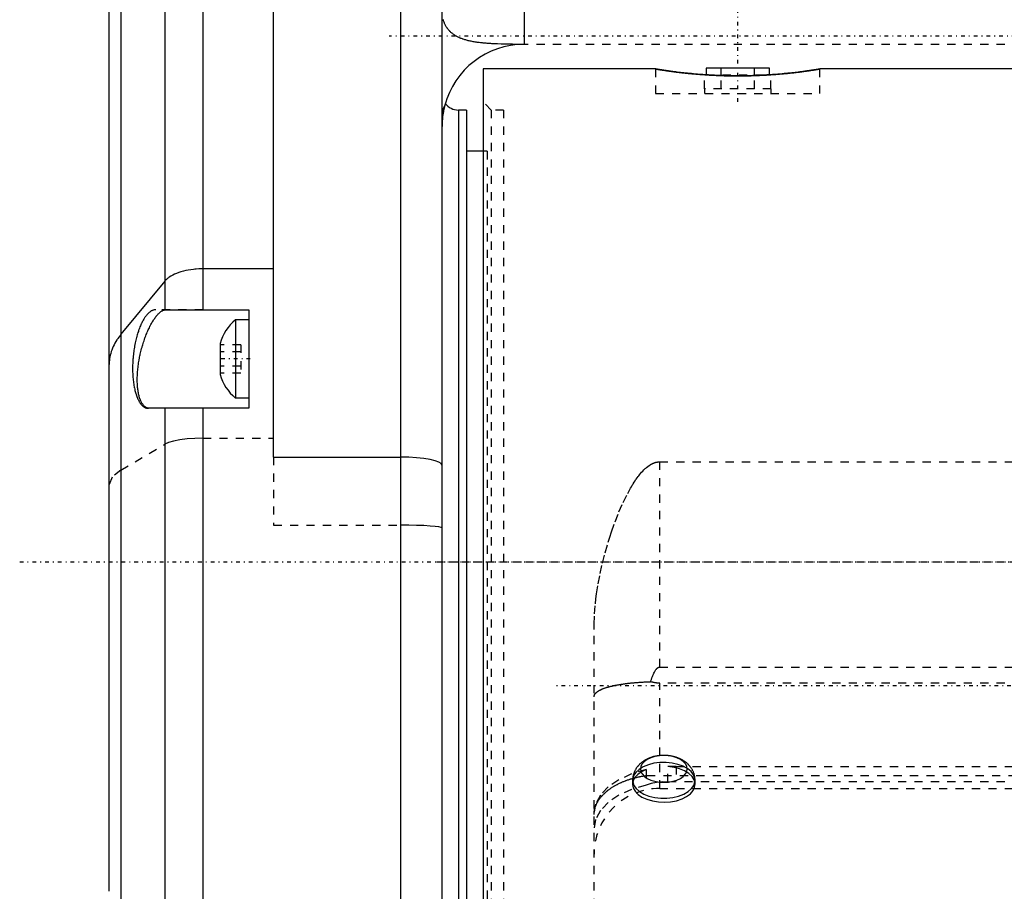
# Model space of a CAD drawing. Extents: x -128 to 128, y -5 to 906.
# Tile 7 of 21: x -120 to 0, y 290 to 396. Entities that reach past the tile are written whole.
import ezdxf

# ---------------------------------------------------------------- set-up
doc = ezdxf.new("R2010")
doc.units = 0
doc.linetypes.add('CENTER', pattern=[1.5, 0.45, -0.5, 0.05, -0.5])
doc.linetypes.add('DASHED', pattern=[2, 1, -1])
for name, color, linetype in [('AM_0', 7, 'CONTINUOUS'), ('AM_3', 7, 'DASHED'), ('AM_7', 7, 'CENTER')]:
    doc.layers.add(name, color=color, linetype=linetype)

msp = doc.modelspace()

# ---------------------------------------------------------------- linework, layer by layer
at = {"layer": 'AM_0', "color": 7, "linetype": 'CONTINUOUS'}
for p, q in [((-109, 289.9), (-109, 762.6)), ((-107.57, 690.25), (-107.57, 282.48)), ((-89, 342.76), (-89, 675.18)), ((-102.24, 459.11), (-102.24, 360.68)), ((-97.6, 459), (-97.6, 360.7)), ((-73.5, 266), (-73.5, 449.49)), ((-68.5, 271), (-68.5, 438.5)), ((-58.5, 399.17), (-58.5, 393)), ((-42.5, 390), (-63.5, 390)), ((-63.5, 390), (-63.5, 270)), ((-28.66, 390.1), (-36.34, 390.1)), ((-36.34, 390.1), (-36.34, 389.3)), ((-34.52, 389.2), (-34.52, 390.1)), ((-30.48, 389.2), (-30.48, 390.1)), ((-28.66, 389.3), (-28.66, 390.1)), ((27.4, 390), (-22.5, 390)), ((-36.34, 389.3), (-36.54, 389.3)), ((-28.46, 389.3), (-28.66, 389.3)), ((-65.5, 385), (-66.5, 385)), ((-66.5, 385), (-66.5, 275)), ((-65.5, 385), (-65.5, 275)), ((-63.5, 380), (-65.5, 380)), ((-89, 365.67), (-97.6, 365.67)), ((-102.24, 364.17), (-107.57, 357.7)), ((-102.07, 360.7), (-92, 360.7)), ((-92, 360.7), (-92, 348.7)), ((-92, 359.45), (-93.65, 359.45)), ((-93.65, 359.45), (-93.65, 349.95)), ((-95.5, 356.58), (-95.5, 352.82)), ((-93.65, 349.95), (-92, 349.95)), ((-92, 348.7), (-104.1, 348.7)), ((-102.24, 348.7), (-102.24, 269.67)), ((-97.6, 348.7), (-97.6, 266.5)), ((-89, 342.76), (-73.5, 342.76))]:
    msp.add_line(p, q, dxfattribs=at)
msp.add_lwpolyline([(-68.5, 341.76), (-68.6, 341.96), (-68.88, 342.14), (-69.34, 342.32), (-69.96, 342.47), (-70.72, 342.59), (-71.59, 342.68), (-72.52, 342.74), (-73.5, 342.76)], dxfattribs=at)
for points in [[(-22.5, 390, 0), (-22.5, 390, 0), (-22.51, 390, 0), (-22.52, 390, 0), (-22.54, 389.99, 0), (-22.55, 389.99, 0), (-22.58, 389.99, 0), (-22.62, 389.98, 0), (-22.67, 389.97, 0), (-22.73, 389.96, 0), (-22.8, 389.95, 0), (-22.84, 389.94, 0), (-22.87, 389.94, 0), (-22.96, 389.93, 0), (-23.05, 389.91, 0), (-23.15, 389.89, 0), (-23.26, 389.88, 0), (-23.38, 389.86, 0), (-23.44, 389.85, 0), (-23.51, 389.84, 0), (-23.64, 389.82, 0), (-23.78, 389.8, 0), (-23.85, 389.79, 0), (-23.93, 389.78, 0), (-24.08, 389.76, 0), (-24.24, 389.73, 0), (-24.33, 389.72, 0), (-24.41, 389.71, 0), (-24.59, 389.69, 0), (-24.76, 389.66, 0), (-24.95, 389.64, 0), (-25.14, 389.62, 0), (-25.33, 389.59, 0), (-25.43, 389.58, 0), (-25.53, 389.57, 0), (-25.73, 389.55, 0), (-25.94, 389.52, 0), (-26.16, 389.5, 0), (-26.39, 389.48, 0), (-26.62, 389.45, 0), (-26.74, 389.44, 0), (-26.86, 389.43, 0), (-27.1, 389.41, 0), (-27.35, 389.38, 0), (-27.61, 389.36, 0), (-27.87, 389.34, 0), (-28.13, 389.32, 0), (-28.26, 389.31, 0), (-28.4, 389.3, 0), (-28.67, 389.28, 0), (-28.95, 389.27, 0), (-29.22, 389.25, 0), (-29.5, 389.24, 0), (-29.79, 389.22, 0), (-29.93, 389.22, 0), (-30.07, 389.21, 0), (-30.36, 389.2, 0), (-30.65, 389.19, 0), (-30.93, 389.18, 0), (-31.22, 389.17, 0), (-31.51, 389.17, 0), (-31.65, 389.17, 0), (-31.79, 389.17, 0), (-32.08, 389.16, 0), (-32.36, 389.16, 0), (-32.5, 389.16, 0), (-32.64, 389.16, 0), (-32.92, 389.16, 0), (-33.21, 389.17, 0), (-33.35, 389.17, 0), (-33.49, 389.17, 0), (-33.78, 389.17, 0), (-34.07, 389.18, 0), (-34.35, 389.19, 0), (-34.64, 389.2, 0), (-34.93, 389.21, 0), (-35.07, 389.22, 0), (-35.21, 389.22, 0), (-35.5, 389.24, 0), (-35.78, 389.25, 0), (-36.05, 389.27, 0), (-36.33, 389.28, 0), (-36.6, 389.3, 0), (-36.74, 389.31, 0), (-36.87, 389.32, 0), (-37.13, 389.34, 0), (-37.39, 389.36, 0), (-37.65, 389.38, 0), (-37.9, 389.41, 0), (-38.14, 389.43, 0), (-38.26, 389.44, 0), (-38.38, 389.45, 0), (-38.61, 389.48, 0), (-38.84, 389.5, 0), (-39.06, 389.52, 0), (-39.27, 389.55, 0), (-39.47, 389.57, 0), (-39.57, 389.58, 0), (-39.67, 389.59, 0), (-39.86, 389.62, 0), (-40.05, 389.64, 0), (-40.24, 389.66, 0), (-40.41, 389.69, 0), (-40.59, 389.71, 0), (-40.67, 389.72, 0), (-40.76, 389.73, 0), (-40.92, 389.76, 0), (-41.07, 389.78, 0), (-41.15, 389.79, 0), (-41.22, 389.8, 0), (-41.36, 389.82, 0), (-41.49, 389.84, 0), (-41.56, 389.85, 0), (-41.62, 389.86, 0), (-41.74, 389.88, 0), (-41.85, 389.89, 0), (-41.95, 389.91, 0), (-42.04, 389.93, 0), (-42.13, 389.94, 0), (-42.16, 389.94, 0), (-42.2, 389.95, 0), (-42.27, 389.96, 0), (-42.33, 389.97, 0), (-42.38, 389.98, 0), (-42.42, 389.99, 0), (-42.45, 389.99, 0), (-42.46, 389.99, 0), (-42.48, 390, 0), (-42.49, 390, 0), (-42.5, 390, 0), (-42.5, 390, 0)], [(-68.5, 384.68, 0), (-68.48, 384.83, 0), (-68.36, 385.12, 0), (-68.22, 385.41, 0), (-68.17, 385.55, 0)], [(-97.6, 365.67, 0), (-97.77, 365.67, 0), (-98.1, 365.66, 0), (-98.42, 365.64, 0), (-98.59, 365.62, 0), (-98.75, 365.61, 0), (-99.07, 365.57, 0), (-99.38, 365.52, 0), (-99.69, 365.45, 0), (-99.98, 365.38, 0), (-100.27, 365.3, 0), (-100.41, 365.26, 0), (-100.54, 365.22, 0), (-100.8, 365.12, 0), (-101.05, 365.02, 0), (-101.28, 364.9, 0), (-101.5, 364.78, 0), (-101.69, 364.66, 0), (-101.79, 364.59, 0), (-101.87, 364.53, 0), (-102.04, 364.39, 0), (-102.18, 364.25, 0), (-102.24, 364.17, 0)], [(-104.1, 348.7, 0), (-104.13, 348.7, 0), (-104.2, 348.71, 0), (-104.26, 348.72, 0), (-104.29, 348.72, 0), (-104.32, 348.73, 0), (-104.38, 348.75, 0), (-104.44, 348.77, 0), (-104.5, 348.8, 0), (-104.56, 348.84, 0), (-104.62, 348.87, 0), (-104.65, 348.89, 0), (-104.67, 348.92, 0), (-104.73, 348.96, 0), (-104.78, 349.01, 0), (-104.83, 349.07, 0), (-104.88, 349.13, 0), (-104.93, 349.19, 0), (-104.95, 349.23, 0), (-104.98, 349.26, 0), (-105.02, 349.33, 0), (-105.07, 349.41, 0), (-105.09, 349.45, 0), (-105.11, 349.49, 0), (-105.15, 349.58, 0), (-105.19, 349.67, 0), (-105.21, 349.72, 0), (-105.23, 349.77, 0), (-105.27, 349.87, 0), (-105.31, 349.98, 0), (-105.34, 350.09, 0), (-105.37, 350.21, 0), (-105.4, 350.33, 0), (-105.42, 350.39, 0), (-105.43, 350.45, 0), (-105.46, 350.58, 0), (-105.48, 350.71, 0), (-105.5, 350.85, 0), (-105.52, 350.99, 0), (-105.54, 351.13, 0), (-105.55, 351.2, 0), (-105.55, 351.27, 0), (-105.57, 351.42, 0), (-105.58, 351.57, 0), (-105.58, 351.72, 0), (-105.59, 351.87, 0), (-105.59, 352.02, 0), (-105.59, 352.1, 0), (-105.59, 352.18, 0), (-105.59, 352.33, 0), (-105.59, 352.49, 0), (-105.58, 352.66, 0), (-105.57, 352.82, 0), (-105.56, 352.99, 0), (-105.56, 353.08, 0), (-105.55, 353.16, 0), (-105.54, 353.33, 0), (-105.52, 353.51, 0), (-105.5, 353.68, 0), (-105.48, 353.86, 0), (-105.45, 354.04, 0), (-105.44, 354.13, 0), (-105.43, 354.22, 0), (-105.4, 354.4, 0), (-105.37, 354.57, 0), (-105.35, 354.66, 0), (-105.33, 354.75, 0), (-105.3, 354.93, 0), (-105.26, 355.1, 0), (-105.25, 355.19, 0), (-105.23, 355.28, 0), (-105.19, 355.45, 0), (-105.15, 355.62, 0), (-105.1, 355.79, 0), (-105.06, 355.96, 0), (-105.01, 356.12, 0), (-104.99, 356.2, 0), (-104.97, 356.28, 0), (-104.92, 356.44, 0), (-104.87, 356.6, 0), (-104.82, 356.76, 0), (-104.77, 356.91, 0), (-104.72, 357.07, 0), (-104.69, 357.14, 0), (-104.67, 357.22, 0), (-104.61, 357.37, 0), (-104.55, 357.52, 0), (-104.49, 357.67, 0), (-104.44, 357.82, 0), (-104.37, 357.96, 0), (-104.34, 358.04, 0), (-104.31, 358.11, 0), (-104.25, 358.24, 0), (-104.19, 358.38, 0), (-104.12, 358.51, 0), (-104.06, 358.64, 0), (-104, 358.77, 0), (-103.96, 358.83, 0), (-103.93, 358.89, 0), (-103.87, 359.01, 0), (-103.8, 359.13, 0), (-103.73, 359.24, 0), (-103.67, 359.34, 0), (-103.6, 359.45, 0), (-103.57, 359.5, 0), (-103.54, 359.55, 0), (-103.47, 359.64, 0), (-103.41, 359.73, 0), (-103.38, 359.77, 0), (-103.35, 359.81, 0), (-103.28, 359.9, 0), (-103.22, 359.97, 0), (-103.19, 360.01, 0), (-103.16, 360.05, 0), (-103.09, 360.12, 0), (-103.03, 360.19, 0), (-102.96, 360.25, 0), (-102.9, 360.31, 0), (-102.84, 360.36, 0), (-102.8, 360.39, 0), (-102.77, 360.42, 0), (-102.71, 360.46, 0), (-102.64, 360.51, 0), (-102.58, 360.55, 0), (-102.52, 360.58, 0), (-102.46, 360.61, 0), (-102.43, 360.63, 0), (-102.39, 360.64, 0), (-102.33, 360.66, 0), (-102.27, 360.68, 0), (-102.24, 360.68, 0)], [(-102.24, 360.68, 0), (-102.22, 360.69, 0), (-102.16, 360.7, 0), (-102.1, 360.7, 0), (-102.07, 360.7, 0)], [(-107.57, 357.7, 0), (-107.65, 357.61, 0), (-107.8, 357.41, 0), (-107.94, 357.21, 0), (-108.01, 357.11, 0), (-108.07, 357.01, 0), (-108.19, 356.81, 0), (-108.31, 356.61, 0), (-108.41, 356.41, 0), (-108.51, 356.21, 0), (-108.6, 356, 0), (-108.64, 355.9, 0), (-108.68, 355.79, 0), (-108.75, 355.59, 0), (-108.81, 355.38, 0), (-108.87, 355.17, 0), (-108.91, 354.96, 0), (-108.95, 354.75, 0), (-108.96, 354.64, 0), (-108.97, 354.54, 0), (-108.99, 354.33, 0), (-109, 354.11, 0), (-109, 354.01, 0)]]:
    msp.add_polyline3d(points, dxfattribs=at)
for centre, radius, start, end in [((-58.5, 383), 10, 90, 165.2108), ((-66.5, 387), 2, 216.8699, 270), ((-89.96, 355.04), 5.75, 129.8595, 164.4339), ((-89.96, 354.36), 5.75, 195.5661, 230.1405)]:
    msp.add_arc(centre, radius, start, end, dxfattribs=at)
at = {"layer": 'AM_3', "color": 6, "linetype": 'DASHED'}
for p, q in [((50, 393), (-58.5, 393)), ((-42.5, 390), (-42.5, 387)), ((-22.5, 387), (-22.5, 390)), ((-36.54, 387.6), (-36.54, 389.3)), ((-36.34, 389.3), (-28.66, 389.3)), ((-34.52, 387.6), (-34.52, 389.2)), ((-30.48, 387.6), (-30.48, 389.2)), ((-28.46, 387.6), (-28.46, 389.3)), ((-36.55, 387.6), (-36.55, 387)), ((-28.45, 387.6), (-36.55, 387.6)), ((-28.45, 387), (-28.45, 387.6)), ((-62.5, 385), (-63.5, 386)), ((-42.5, 387), (-22.5, 387)), ((-61, 385), (-62.5, 385)), ((-62.5, 385), (-62.5, 275)), ((-61, 385), (-61, 275)), ((-63, 380), (-63.5, 380)), ((-63, 380), (-63, 280)), ((-97.6, 360.7), (-103.32, 360.7)), ((-93, 356.43), (-95.5, 356.43)), ((-93, 356.43), (-93, 352.97)), ((-93, 355.57), (-95.5, 355.57)), ((-93, 353.83), (-95.5, 353.83)), ((-93, 352.97), (-95.5, 352.97)), ((-97.6, 348.7), (-104.24, 348.7)), ((-107.57, 341.17), (-102.24, 344.31)), ((-97.6, 345.05), (-89, 345.05)), ((-89, 342.76), (-89, 334.46)), ((-42, 342.17), (42, 342.17)), ((-42, 317.2), (-42, 342.17)), ((-89, 334.46), (-73.5, 334.46)), ((-50, 270), (-50, 321.78)), ((-42, 317.2), (42, 317.2)), ((-42, 302.42), (-42, 315.24)), ((42, 315.24), (-42, 315.24)), ((-43.67, 304.71), (-43.67, 302.83)), ((-40, 305.11), (-41, 305.08)), ((-41, 303.2), (-41, 305.08)), ((-40, 305.11), (40, 305.11)), ((-40, 305.11), (-40, 303.23)), ((-45.3, 303.41), (-45.3, 302.92)), ((-43.55, 304), (43.55, 304)), ((-40, 303.23), (-41, 303.2)), ((40, 303.23), (-40, 303.23)), ((-37.7, 302.92), (-37.7, 303.41)), ((-42, 302.42), (42, 302.42))]:
    msp.add_line(p, q, dxfattribs=at)
for points in [[(-97.6, 345.05), (-98.59, 345.03), (-99.53, 344.96), (-100.4, 344.85), (-101.16, 344.7), (-101.79, 344.52), (-102.24, 344.31)], [(-107.57, 341.17), (-108.64, 340.32), (-109, 339.43)], [(-68.5, 334.12), (-68.6, 334.18), (-68.88, 334.25), (-69.34, 334.31), (-69.96, 334.36), (-70.72, 334.41), (-71.59, 334.44), (-72.52, 334.46), (-73.5, 334.46)], [(-43.67, 304.71), (-45.44, 304.19), (-46.99, 303.48), (-48.27, 302.6), (-49.22, 301.6), (-49.8, 300.51), (-50, 299.38)], [(-45.3, 302.92), (-45.22, 302.49), (-45, 302.08), (-44.64, 301.7), (-44.16, 301.37), (-43.57, 301.1), (-42.9, 300.9), (-42.17, 300.78), (-41.42, 300.75), (-40.67, 300.8), (-39.95, 300.93), (-39.29, 301.15), (-38.73, 301.43), (-38.27, 301.78), (-37.94, 302.17), (-37.75, 302.59), (-37.7, 303.02), (-37.81, 303.45), (-38.07, 303.86), (-38.46, 304.23), (-38.97, 304.55), (-39.58, 304.8), (-40.26, 304.98), (-41, 305.08)], [(-43.67, 304.71), (-44.23, 304.44), (-44.68, 304.11), (-45.02, 303.74), (-45.23, 303.34), (-45.3, 302.92)], [(-45.28, 303.65), (-45.29, 303.22), (-45.15, 302.8), (-44.87, 302.4), (-44.46, 302.04), (-43.93, 301.73), (-43.31, 301.49), (-42.61, 301.33), (-41.88, 301.24), (-41.13, 301.24), (-40.39, 301.32), (-39.7, 301.49), (-39.08, 301.73), (-38.55, 302.04), (-38.14, 302.4), (-37.85, 302.8), (-37.71, 303.22), (-37.72, 303.65), (-37.88, 304.07), (-38.18, 304.47), (-38.6, 304.82), (-39.14, 305.12), (-39.78, 305.35), (-40.48, 305.51), (-41.22, 305.58), (-41.97, 305.57), (-42.7, 305.48), (-43.38, 305.3), (-44, 305.05), (-44.51, 304.74), (-44.91, 304.37)], [(-44.91, 304.37), (-45.15, 304.02), (-45.28, 303.65)], [(-41, 303.2), (-41.7, 303.22), (-42.4, 303.16), (-43.06, 303.03), (-43.67, 302.83)], [(-43.67, 302.83), (-45.44, 302.31), (-46.99, 301.59), (-48.27, 300.72), (-49.22, 299.72), (-49.8, 298.63), (-50, 297.49)]]:
    msp.add_lwpolyline(points, dxfattribs=at)
msp.add_lwpolyline([(-44.35, 304.8), (-44.3, 304.48), (-44.14, 304.18), (-43.87, 303.89), (-43.52, 303.64), (-43.09, 303.44), (-42.59, 303.29), (-42.06, 303.2), (-41.5, 303.17), (-40.94, 303.2), (-40.41, 303.29), (-39.91, 303.44), (-39.48, 303.64), (-39.13, 303.89), (-38.86, 304.18), (-38.7, 304.48), (-38.65, 304.8), (-38.7, 305.12), (-38.86, 305.43), (-39.13, 305.71), (-39.48, 305.96), (-39.91, 306.16), (-40.41, 306.31), (-40.94, 306.41), (-41.5, 306.44), (-42.06, 306.41), (-42.59, 306.31), (-43.09, 306.16), (-43.52, 305.96), (-43.87, 305.71), (-44.14, 305.43), (-44.3, 305.12)], close=True, dxfattribs=at)
for points in [[(-58.5, 393, 0), (-58.96, 393, 0), (-59.92, 393.01, 0), (-60.85, 393.02, 0), (-61.31, 393.03, 0), (-61.76, 393.05, 0), (-62.28, 393.07, 0), (-62.42, 393.08, 0), (-62.57, 393.09, 0), (-62.64, 393.09, 0), (-62.71, 393.1, 0), (-62.86, 393.11, 0), (-63, 393.12, 0), (-63.14, 393.13, 0), (-63.28, 393.14, 0), (-63.42, 393.15, 0), (-63.49, 393.16, 0), (-63.56, 393.17, 0), (-63.69, 393.18, 0), (-63.83, 393.19, 0), (-63.96, 393.21, 0), (-64.09, 393.23, 0), (-64.22, 393.24, 0), (-64.29, 393.25, 0), (-64.35, 393.26, 0), (-64.48, 393.28, 0), (-64.6, 393.3, 0), (-64.72, 393.32, 0), (-64.84, 393.35, 0), (-64.96, 393.37, 0), (-65.02, 393.38, 0), (-65.08, 393.39, 0), (-65.19, 393.42, 0), (-65.3, 393.44, 0), (-65.41, 393.47, 0), (-65.51, 393.5, 0), (-65.62, 393.53, 0), (-65.67, 393.54, 0), (-65.72, 393.56, 0), (-65.82, 393.59, 0), (-65.92, 393.62, 0), (-65.96, 393.64, 0), (-66.01, 393.66, 0), (-66.11, 393.69, 0), (-66.2, 393.73, 0), (-66.24, 393.74, 0), (-66.29, 393.76, 0), (-66.37, 393.8, 0), (-66.46, 393.84, 0), (-66.54, 393.88, 0), (-66.63, 393.92, 0), (-66.71, 393.96, 0), (-66.74, 393.98, 0), (-66.78, 394.01, 0), (-66.86, 394.05, 0), (-66.94, 394.1, 0), (-67.01, 394.14, 0), (-67.08, 394.19, 0), (-67.15, 394.24, 0), (-67.18, 394.27, 0), (-67.22, 394.29, 0), (-67.28, 394.35, 0), (-67.35, 394.4, 0), (-67.41, 394.45, 0), (-67.47, 394.51, 0), (-67.53, 394.57, 0), (-67.56, 394.6, 0), (-67.59, 394.63, 0), (-67.64, 394.69, 0), (-67.7, 394.75, 0), (-67.75, 394.81, 0), (-67.8, 394.88, 0), (-67.85, 394.95, 0), (-67.87, 394.98, 0), (-67.9, 395.01, 0), (-67.94, 395.08, 0), (-67.98, 395.15, 0), (-68.03, 395.23, 0), (-68.07, 395.3, 0), (-68.1, 395.37, 0), (-68.12, 395.41, 0), (-68.14, 395.45, 0), (-68.18, 395.53, 0), (-68.21, 395.61, 0), (-68.22, 395.65, 0), (-68.24, 395.69, 0), (-68.27, 395.77, 0), (-68.3, 395.85, 0), (-68.31, 395.89, 0), (-68.32, 395.94, 0), (-68.35, 396.02, 0)], [(-42.5, 390, 0), (-42.5, 390, 0), (-42.5, 390, 0), (-42.49, 390, 0), (-42.49, 390, 0), (-42.49, 390, 0), (-42.48, 390, 0), (-42.47, 389.99, 0), (-42.46, 389.99, 0), (-42.44, 389.99, 0), (-42.43, 389.99, 0), (-42.42, 389.99, 0), (-42.41, 389.98, 0), (-42.39, 389.98, 0), (-42.36, 389.98, 0), (-42.34, 389.97, 0), (-42.31, 389.97, 0), (-42.28, 389.96, 0), (-42.27, 389.96, 0), (-42.25, 389.96, 0), (-42.22, 389.95, 0), (-42.18, 389.95, 0), (-42.16, 389.94, 0), (-42.14, 389.94, 0), (-42.1, 389.94, 0), (-42.06, 389.93, 0), (-42.04, 389.93, 0), (-42.02, 389.92, 0), (-41.97, 389.91, 0), (-41.92, 389.91, 0), (-41.87, 389.9, 0), (-41.82, 389.89, 0), (-41.77, 389.88, 0), (-41.74, 389.88, 0), (-41.71, 389.87, 0), (-41.65, 389.86, 0), (-41.59, 389.85, 0), (-41.53, 389.85, 0), (-41.46, 389.84, 0), (-41.4, 389.83, 0), (-41.36, 389.82, 0), (-41.33, 389.82, 0), (-41.26, 389.81, 0), (-41.18, 389.79, 0), (-41.11, 389.78, 0), (-41.03, 389.77, 0), (-40.96, 389.76, 0), (-40.92, 389.76, 0), (-40.88, 389.75, 0), (-40.8, 389.74, 0), (-40.72, 389.73, 0), (-40.63, 389.72, 0), (-40.55, 389.71, 0), (-40.46, 389.69, 0), (-40.41, 389.69, 0), (-40.37, 389.68, 0), (-40.28, 389.67, 0), (-40.19, 389.66, 0), (-40.1, 389.65, 0), (-40, 389.63, 0), (-39.91, 389.62, 0), (-39.86, 389.62, 0), (-39.81, 389.61, 0), (-39.72, 389.6, 0), (-39.62, 389.59, 0), (-39.57, 389.58, 0), (-39.52, 389.58, 0), (-39.42, 389.56, 0), (-39.32, 389.55, 0), (-39.27, 389.55, 0), (-39.21, 389.54, 0), (-39.11, 389.53, 0), (-39, 389.52, 0), (-38.89, 389.51, 0), (-38.78, 389.49, 0), (-38.67, 389.48, 0), (-38.61, 389.48, 0), (-38.55, 389.47, 0), (-38.44, 389.46, 0), (-38.32, 389.45, 0), (-38.2, 389.43, 0), (-38.08, 389.42, 0), (-37.96, 389.41, 0), (-37.9, 389.41, 0), (-37.84, 389.4, 0), (-37.71, 389.39, 0), (-37.59, 389.38, 0), (-37.46, 389.37, 0), (-37.33, 389.36, 0), (-37.2, 389.35, 0), (-37.13, 389.34, 0), (-37.07, 389.34, 0), (-36.94, 389.33, 0), (-36.8, 389.32, 0), (-36.67, 389.31, 0), (-36.53, 389.3, 0), (-36.4, 389.29, 0), (-36.33, 389.28, 0), (-36.26, 389.28, 0), (-36.12, 389.27, 0), (-35.99, 389.26, 0), (-35.85, 389.26, 0), (-35.71, 389.25, 0), (-35.57, 389.24, 0), (-35.5, 389.24, 0), (-35.42, 389.23, 0), (-35.28, 389.23, 0), (-35.14, 389.22, 0), (-35.07, 389.22, 0), (-35, 389.21, 0), (-34.86, 389.21, 0), (-34.71, 389.2, 0), (-34.64, 389.2, 0), (-34.57, 389.2, 0), (-34.43, 389.19, 0), (-34.28, 389.19, 0), (-34.14, 389.18, 0), (-33.99, 389.18, 0), (-33.85, 389.18, 0), (-33.78, 389.17, 0), (-33.71, 389.17, 0), (-33.56, 389.17, 0), (-33.42, 389.17, 0), (-33.28, 389.17, 0), (-33.14, 389.16, 0), (-32.99, 389.16, 0), (-32.92, 389.16, 0), (-32.85, 389.16, 0), (-32.71, 389.16, 0), (-32.57, 389.16, 0), (-32.5, 389.16, 0)], [(-32.5, 389.16, 0), (-32.43, 389.16, 0), (-32.29, 389.16, 0), (-32.15, 389.16, 0), (-32.08, 389.16, 0), (-32.01, 389.16, 0), (-31.86, 389.16, 0), (-31.72, 389.17, 0), (-31.58, 389.17, 0), (-31.44, 389.17, 0), (-31.29, 389.17, 0), (-31.22, 389.17, 0), (-31.15, 389.18, 0), (-31.01, 389.18, 0), (-30.86, 389.18, 0), (-30.72, 389.19, 0), (-30.57, 389.19, 0), (-30.43, 389.2, 0), (-30.36, 389.2, 0), (-30.29, 389.2, 0), (-30.14, 389.21, 0), (-30, 389.21, 0), (-29.93, 389.22, 0), (-29.86, 389.22, 0), (-29.72, 389.23, 0), (-29.58, 389.23, 0), (-29.5, 389.24, 0), (-29.43, 389.24, 0), (-29.29, 389.25, 0), (-29.15, 389.26, 0), (-29.01, 389.26, 0), (-28.88, 389.27, 0), (-28.74, 389.28, 0), (-28.67, 389.28, 0), (-28.6, 389.29, 0), (-28.47, 389.3, 0), (-28.33, 389.31, 0), (-28.2, 389.32, 0), (-28.06, 389.33, 0), (-27.93, 389.34, 0), (-27.87, 389.34, 0), (-27.8, 389.35, 0), (-27.67, 389.36, 0), (-27.54, 389.37, 0), (-27.41, 389.38, 0), (-27.29, 389.39, 0), (-27.16, 389.4, 0), (-27.1, 389.41, 0), (-27.04, 389.41, 0), (-26.92, 389.42, 0), (-26.8, 389.43, 0), (-26.68, 389.45, 0), (-26.56, 389.46, 0), (-26.45, 389.47, 0), (-26.39, 389.48, 0), (-26.33, 389.48, 0), (-26.22, 389.49, 0), (-26.11, 389.51, 0), (-26, 389.52, 0), (-25.89, 389.53, 0), (-25.79, 389.54, 0), (-25.73, 389.55, 0), (-25.68, 389.55, 0), (-25.58, 389.56, 0), (-25.48, 389.58, 0), (-25.43, 389.58, 0), (-25.38, 389.59, 0), (-25.28, 389.6, 0), (-25.19, 389.61, 0), (-25.14, 389.62, 0), (-25.09, 389.62, 0), (-25, 389.63, 0), (-24.9, 389.65, 0), (-24.81, 389.66, 0), (-24.72, 389.67, 0), (-24.63, 389.68, 0), (-24.59, 389.69, 0), (-24.54, 389.69, 0), (-24.45, 389.71, 0), (-24.37, 389.72, 0), (-24.28, 389.73, 0), (-24.2, 389.74, 0), (-24.12, 389.75, 0), (-24.08, 389.76, 0), (-24.04, 389.76, 0), (-23.97, 389.77, 0), (-23.89, 389.78, 0), (-23.82, 389.79, 0), (-23.74, 389.81, 0), (-23.67, 389.82, 0), (-23.64, 389.82, 0), (-23.6, 389.83, 0), (-23.54, 389.84, 0), (-23.47, 389.85, 0), (-23.41, 389.85, 0), (-23.35, 389.86, 0), (-23.29, 389.87, 0), (-23.26, 389.88, 0), (-23.23, 389.88, 0), (-23.18, 389.89, 0), (-23.13, 389.9, 0), (-23.08, 389.91, 0), (-23.03, 389.91, 0), (-22.98, 389.92, 0), (-22.96, 389.93, 0), (-22.94, 389.93, 0), (-22.9, 389.94, 0), (-22.86, 389.94, 0), (-22.84, 389.94, 0), (-22.82, 389.95, 0), (-22.78, 389.95, 0), (-22.75, 389.96, 0), (-22.73, 389.96, 0), (-22.72, 389.96, 0), (-22.69, 389.97, 0), (-22.66, 389.97, 0), (-22.64, 389.98, 0), (-22.61, 389.98, 0), (-22.59, 389.98, 0), (-22.58, 389.99, 0), (-22.57, 389.99, 0), (-22.56, 389.99, 0), (-22.54, 389.99, 0), (-22.53, 389.99, 0), (-22.52, 390, 0), (-22.51, 390, 0), (-22.51, 390, 0), (-22.51, 390, 0), (-22.5, 390, 0), (-22.5, 390, 0), (-22.5, 390, 0)], [(-68.1, 385.8, 0), (-68.1, 385.8, 0), (-68.11, 385.78, 0), (-68.12, 385.74, 0), (-68.12, 385.72, 0), (-68.13, 385.69, 0), (-68.15, 385.62, 0), (-68.17, 385.53, 0), (-68.2, 385.42, 0), (-68.23, 385.3, 0), (-68.26, 385.16, 0), (-68.28, 385.08, 0), (-68.3, 385, 0), (-68.33, 384.83, 0), (-68.37, 384.63, 0), (-68.4, 384.43, 0), (-68.43, 384.2, 0), (-68.45, 383.96, 0), (-68.46, 383.84, 0), (-68.47, 383.71, 0), (-68.49, 383.44, 0), (-68.5, 383.15, 0), (-68.5, 383, 0)], [(-103.32, 360.7, 0), (-103.36, 360.7, 0), (-103.42, 360.69, 0), (-103.49, 360.69, 0), (-103.52, 360.68, 0), (-103.55, 360.67, 0), (-103.62, 360.65, 0), (-103.69, 360.63, 0), (-103.75, 360.6, 0), (-103.82, 360.57, 0), (-103.88, 360.54, 0), (-103.91, 360.52, 0), (-103.95, 360.5, 0), (-104.01, 360.45, 0), (-104.08, 360.4, 0), (-104.15, 360.34, 0), (-104.21, 360.29, 0), (-104.28, 360.22, 0), (-104.31, 360.19, 0), (-104.35, 360.15, 0), (-104.41, 360.08, 0), (-104.48, 360, 0), (-104.51, 359.96, 0), (-104.54, 359.91, 0), (-104.61, 359.83, 0), (-104.67, 359.73, 0), (-104.71, 359.69, 0), (-104.74, 359.64, 0), (-104.8, 359.54, 0), (-104.86, 359.43, 0), (-104.92, 359.32, 0), (-104.98, 359.21, 0), (-105.04, 359.09, 0), (-105.07, 359.03, 0), (-105.1, 358.97, 0), (-105.15, 358.85, 0), (-105.21, 358.72, 0), (-105.26, 358.6, 0), (-105.32, 358.46, 0), (-105.37, 358.33, 0), (-105.39, 358.26, 0), (-105.42, 358.2, 0), (-105.46, 358.06, 0), (-105.51, 357.92, 0), (-105.55, 357.77, 0), (-105.6, 357.62, 0), (-105.64, 357.47, 0), (-105.66, 357.39, 0), (-105.68, 357.31, 0), (-105.73, 357.15, 0), (-105.76, 356.99, 0), (-105.8, 356.82, 0), (-105.84, 356.65, 0), (-105.87, 356.48, 0), (-105.89, 356.39, 0), (-105.91, 356.31, 0), (-105.94, 356.13, 0), (-105.97, 355.95, 0), (-105.99, 355.78, 0), (-106.02, 355.6, 0), (-106.04, 355.42, 0), (-106.05, 355.33, 0), (-106.06, 355.23, 0), (-106.08, 355.05, 0), (-106.1, 354.87, 0), (-106.1, 354.78, 0), (-106.11, 354.69, 0), (-106.12, 354.51, 0), (-106.13, 354.33, 0), (-106.14, 354.24, 0), (-106.14, 354.15, 0), (-106.15, 353.98, 0), (-106.15, 353.8, 0), (-106.15, 353.63, 0), (-106.15, 353.46, 0), (-106.15, 353.29, 0), (-106.15, 353.2, 0), (-106.15, 353.11, 0), (-106.14, 352.94, 0), (-106.13, 352.77, 0), (-106.12, 352.6, 0), (-106.11, 352.44, 0), (-106.1, 352.27, 0), (-106.09, 352.19, 0), (-106.08, 352.1, 0), (-106.06, 351.94, 0), (-106.04, 351.78, 0), (-106.02, 351.62, 0), (-105.99, 351.47, 0), (-105.96, 351.32, 0), (-105.95, 351.24, 0), (-105.94, 351.17, 0), (-105.9, 351.02, 0), (-105.87, 350.88, 0), (-105.84, 350.75, 0), (-105.8, 350.61, 0), (-105.76, 350.48, 0), (-105.74, 350.42, 0), (-105.72, 350.36, 0), (-105.68, 350.24, 0), (-105.64, 350.12, 0), (-105.6, 350.01, 0), (-105.55, 349.91, 0), (-105.51, 349.81, 0), (-105.48, 349.76, 0), (-105.46, 349.71, 0), (-105.41, 349.62, 0), (-105.36, 349.53, 0), (-105.34, 349.49, 0), (-105.31, 349.45, 0), (-105.26, 349.37, 0), (-105.21, 349.29, 0), (-105.18, 349.25, 0), (-105.15, 349.22, 0), (-105.1, 349.15, 0), (-105.04, 349.09, 0), (-104.98, 349.03, 0), (-104.92, 348.97, 0), (-104.86, 348.92, 0), (-104.83, 348.9, 0), (-104.8, 348.88, 0), (-104.73, 348.84, 0), (-104.67, 348.8, 0), (-104.61, 348.77, 0), (-104.54, 348.75, 0), (-104.48, 348.73, 0), (-104.44, 348.72, 0), (-104.41, 348.72, 0), (-104.34, 348.71, 0), (-104.28, 348.7, 0), (-104.24, 348.7, 0)], [(-50, 321.78, 0), (-49.99, 322.41, 0), (-49.94, 323.66, 0), (-49.83, 324.9, 0), (-49.76, 325.51, 0), (-49.68, 326.11, 0), (-49.49, 327.33, 0), (-49.25, 328.58, 0), (-48.97, 329.85, 0), (-48.65, 331.12, 0), (-48.28, 332.39, 0), (-48.09, 333.02, 0), (-47.88, 333.64, 0), (-47.44, 334.88, 0), (-46.96, 336.08, 0), (-46.45, 337.24, 0), (-45.9, 338.34, 0), (-45.56, 338.96, 0), (-45.45, 339.15, 0), (-45.34, 339.33, 0), (-45.29, 339.42, 0), (-45.23, 339.51, 0), (-45.11, 339.69, 0), (-44.99, 339.88, 0), (-44.93, 339.97, 0), (-44.87, 340.06, 0), (-44.74, 340.23, 0), (-44.61, 340.41, 0), (-44.55, 340.49, 0), (-44.48, 340.58, 0), (-44.35, 340.75, 0), (-44.21, 340.91, 0), (-44.06, 341.06, 0), (-43.92, 341.21, 0), (-43.77, 341.35, 0), (-43.69, 341.42, 0), (-43.61, 341.49, 0), (-43.46, 341.61, 0), (-43.29, 341.74, 0), (-43.18, 341.8, 0), (-43.15, 341.82, 0), (-43.12, 341.84, 0), (-43.1, 341.85, 0), (-43.09, 341.86, 0), (-43.06, 341.88, 0), (-43.03, 341.89, 0), (-42.99, 341.91, 0), (-42.96, 341.93, 0), (-42.93, 341.94, 0), (-42.91, 341.95, 0), (-42.9, 341.96, 0), (-42.87, 341.97, 0), (-42.83, 341.99, 0), (-42.8, 342, 0), (-42.77, 342.02, 0), (-42.73, 342.03, 0), (-42.72, 342.04, 0), (-42.7, 342.04, 0), (-42.67, 342.06, 0), (-42.63, 342.07, 0), (-42.62, 342.07, 0), (-42.6, 342.08, 0), (-42.56, 342.09, 0), (-42.53, 342.1, 0), (-42.51, 342.1, 0), (-42.5, 342.11, 0), (-42.46, 342.12, 0), (-42.43, 342.12, 0), (-42.39, 342.13, 0), (-42.36, 342.14, 0), (-42.32, 342.15, 0), (-42.31, 342.15, 0), (-42.29, 342.15, 0), (-42.26, 342.16, 0), (-42.22, 342.16, 0), (-42.19, 342.16, 0), (-42.15, 342.17, 0), (-42.12, 342.17, 0), (-42.1, 342.17, 0), (-42.08, 342.17, 0), (-42.05, 342.17, 0), (-42.02, 342.17, 0), (-42, 342.17, 0)], [(-43.11, 315.41, 0), (-43.08, 315.51, 0), (-43.02, 315.69, 0), (-42.96, 315.87, 0), (-42.93, 315.95, 0), (-42.9, 316.04, 0), (-42.84, 316.19, 0), (-42.77, 316.33, 0), (-42.71, 316.47, 0), (-42.65, 316.59, 0), (-42.59, 316.7, 0), (-42.56, 316.75, 0), (-42.53, 316.8, 0), (-42.46, 316.89, 0), (-42.43, 316.93, 0), (-42.42, 316.95, 0), (-42.41, 316.96, 0), (-42.4, 316.96, 0), (-42.4, 316.97, 0), (-42.39, 316.98, 0), (-42.38, 316.99, 0), (-42.37, 317, 0), (-42.36, 317.02, 0), (-42.35, 317.03, 0), (-42.34, 317.03, 0), (-42.34, 317.04, 0), (-42.33, 317.05, 0), (-42.31, 317.06, 0), (-42.3, 317.06, 0), (-42.29, 317.07, 0), (-42.28, 317.08, 0), (-42.28, 317.09, 0), (-42.27, 317.09, 0), (-42.26, 317.1, 0), (-42.25, 317.11, 0), (-42.24, 317.11, 0), (-42.23, 317.12, 0), (-42.22, 317.13, 0), (-42.22, 317.13, 0), (-42.21, 317.13, 0), (-42.2, 317.14, 0), (-42.19, 317.15, 0), (-42.19, 317.15, 0), (-42.18, 317.15, 0), (-42.17, 317.16, 0), (-42.16, 317.16, 0), (-42.15, 317.16, 0), (-42.15, 317.17, 0), (-42.14, 317.17, 0), (-42.13, 317.17, 0), (-42.12, 317.18, 0), (-42.11, 317.18, 0), (-42.1, 317.18, 0), (-42.09, 317.19, 0), (-42.09, 317.19, 0), (-42.08, 317.19, 0), (-42.07, 317.19, 0), (-42.06, 317.19, 0), (-42.05, 317.2, 0), (-42.04, 317.2, 0), (-42.03, 317.2, 0), (-42.03, 317.2, 0), (-42.02, 317.2, 0), (-42.01, 317.2, 0), (-42, 317.2, 0)], [(-50, 313.58, 0), (-50, 313.59, 0), (-50, 313.62, 0), (-50, 313.64, 0), (-49.99, 313.66, 0), (-49.99, 313.67, 0), (-49.99, 313.7, 0), (-49.98, 313.72, 0), (-49.97, 313.75, 0), (-49.96, 313.78, 0), (-49.95, 313.8, 0), (-49.94, 313.82, 0), (-49.94, 313.83, 0), (-49.92, 313.85, 0), (-49.91, 313.88, 0), (-49.89, 313.91, 0), (-49.87, 313.93, 0), (-49.85, 313.96, 0), (-49.84, 313.97, 0), (-49.83, 313.98, 0), (-49.81, 314.01, 0), (-49.79, 314.03, 0), (-49.78, 314.05, 0), (-49.76, 314.06, 0), (-49.74, 314.08, 0), (-49.71, 314.11, 0), (-49.69, 314.12, 0), (-49.68, 314.13, 0), (-49.65, 314.16, 0), (-49.62, 314.18, 0), (-49.59, 314.21, 0), (-49.55, 314.23, 0), (-49.52, 314.25, 0), (-49.5, 314.27, 0), (-49.48, 314.28, 0), (-49.44, 314.3, 0), (-49.4, 314.32, 0), (-49.36, 314.35, 0), (-49.32, 314.37, 0), (-49.28, 314.39, 0), (-49.25, 314.4, 0), (-49.23, 314.42, 0), (-49.18, 314.44, 0), (-49.14, 314.46, 0), (-49.09, 314.48, 0), (-49.04, 314.5, 0), (-48.99, 314.53, 0), (-48.96, 314.54, 0), (-48.94, 314.55, 0), (-48.88, 314.57, 0), (-48.83, 314.59, 0), (-48.77, 314.61, 0), (-48.72, 314.63, 0), (-48.66, 314.65, 0), (-48.63, 314.66, 0), (-48.6, 314.67, 0), (-48.54, 314.69, 0), (-48.48, 314.71, 0), (-48.42, 314.73, 0), (-48.35, 314.75, 0), (-48.29, 314.77, 0), (-48.26, 314.78, 0), (-48.22, 314.79, 0), (-48.16, 314.8, 0), (-48.09, 314.82, 0), (-48.05, 314.83, 0), (-48.02, 314.84, 0), (-47.95, 314.86, 0), (-47.88, 314.88, 0), (-47.84, 314.88, 0), (-47.8, 314.89, 0), (-47.73, 314.91, 0), (-47.66, 314.93, 0), (-47.58, 314.94, 0), (-47.5, 314.96, 0), (-47.43, 314.98, 0), (-47.39, 314.98, 0), (-47.35, 314.99, 0), (-47.27, 315.01, 0), (-47.19, 315.02, 0), (-47.11, 315.04, 0), (-47.02, 315.05, 0), (-46.94, 315.07, 0), (-46.9, 315.07, 0), (-46.86, 315.08, 0), (-46.77, 315.09, 0), (-46.69, 315.11, 0), (-46.6, 315.12, 0), (-46.51, 315.13, 0), (-46.43, 315.15, 0), (-46.38, 315.15, 0), (-46.34, 315.16, 0), (-46.25, 315.17, 0), (-46.16, 315.18, 0), (-46.07, 315.19, 0), (-45.97, 315.21, 0), (-45.88, 315.22, 0), (-45.83, 315.22, 0), (-45.79, 315.23, 0), (-45.69, 315.24, 0), (-45.6, 315.25, 0), (-45.5, 315.26, 0), (-45.41, 315.27, 0), (-45.31, 315.28, 0), (-45.26, 315.28, 0), (-45.21, 315.29, 0), (-45.11, 315.29, 0), (-45.02, 315.3, 0), (-44.97, 315.31, 0), (-44.92, 315.31, 0), (-44.82, 315.32, 0), (-44.72, 315.33, 0), (-44.67, 315.33, 0), (-44.62, 315.33, 0), (-44.51, 315.34, 0), (-44.41, 315.35, 0), (-44.31, 315.35, 0), (-44.21, 315.36, 0), (-44.1, 315.37, 0), (-44.05, 315.37, 0), (-44, 315.37, 0), (-43.9, 315.38, 0), (-43.79, 315.38, 0), (-43.69, 315.39, 0), (-43.59, 315.39, 0), (-43.48, 315.4, 0), (-43.43, 315.4, 0), (-43.38, 315.4, 0), (-43.27, 315.4, 0), (-43.16, 315.41, 0), (-43.11, 315.41, 0)], [(-42, 315.24, 0), (-42.03, 315.24, 0), (-42.09, 315.24, 0), (-42.15, 315.24, 0), (-42.18, 315.24, 0), (-42.21, 315.24, 0), (-42.28, 315.25, 0), (-42.34, 315.25, 0), (-42.4, 315.26, 0), (-42.47, 315.27, 0), (-42.53, 315.28, 0), (-42.56, 315.28, 0), (-42.59, 315.29, 0), (-42.66, 315.3, 0), (-42.72, 315.31, 0), (-42.78, 315.32, 0), (-42.85, 315.34, 0), (-42.91, 315.35, 0), (-42.94, 315.36, 0), (-42.97, 315.37, 0), (-43.03, 315.38, 0), (-43.08, 315.4, 0), (-43.11, 315.41, 0)], [(-38.32, 305.11, 0), (-38.35, 305.14, 0), (-38.4, 305.2, 0), (-38.45, 305.26, 0), (-38.47, 305.28, 0), (-38.5, 305.31, 0), (-38.55, 305.37, 0), (-38.61, 305.42, 0), (-38.66, 305.47, 0), (-38.72, 305.52, 0), (-38.78, 305.57, 0), (-38.81, 305.59, 0), (-38.84, 305.61, 0), (-38.9, 305.66, 0), (-38.96, 305.7, 0), (-39.03, 305.75, 0), (-39.09, 305.79, 0), (-39.16, 305.83, 0), (-39.19, 305.85, 0), (-39.22, 305.87, 0), (-39.29, 305.91, 0), (-39.36, 305.94, 0), (-39.39, 305.96, 0), (-39.43, 305.98, 0), (-39.5, 306.01, 0), (-39.57, 306.04, 0), (-39.6, 306.06, 0), (-39.64, 306.08, 0), (-39.71, 306.11, 0), (-39.78, 306.13, 0), (-39.86, 306.16, 0), (-39.93, 306.19, 0), (-40.01, 306.21, 0), (-40.04, 306.23, 0), (-40.08, 306.24, 0), (-40.16, 306.26, 0), (-40.23, 306.28, 0), (-40.31, 306.3, 0), (-40.39, 306.32, 0), (-40.47, 306.34, 0), (-40.5, 306.34, 0), (-40.54, 306.35, 0), (-40.62, 306.37, 0), (-40.7, 306.38, 0), (-40.78, 306.39, 0), (-40.86, 306.4, 0), (-40.94, 306.41, 0), (-40.98, 306.42, 0), (-41.02, 306.42, 0), (-41.1, 306.43, 0), (-41.18, 306.43, 0), (-41.26, 306.44, 0), (-41.34, 306.44, 0), (-41.42, 306.44, 0), (-41.46, 306.44, 0), (-41.5, 306.44, 0), (-41.58, 306.44, 0), (-41.67, 306.44, 0), (-41.75, 306.44, 0), (-41.83, 306.43, 0), (-41.91, 306.43, 0), (-41.95, 306.42, 0), (-41.99, 306.42, 0), (-42.07, 306.41, 0), (-42.14, 306.4, 0), (-42.18, 306.4, 0), (-42.22, 306.39, 0), (-42.3, 306.38, 0), (-42.37, 306.37, 0), (-42.41, 306.36, 0), (-42.45, 306.35, 0), (-42.52, 306.34, 0), (-42.6, 306.32, 0), (-42.67, 306.3, 0), (-42.74, 306.29, 0), (-42.81, 306.27, 0), (-42.85, 306.26, 0), (-42.88, 306.25, 0), (-42.95, 306.23, 0), (-43.02, 306.2, 0), (-43.09, 306.18, 0), (-43.16, 306.16, 0), (-43.22, 306.13, 0), (-43.26, 306.12, 0), (-43.29, 306.11, 0), (-43.36, 306.08, 0), (-43.42, 306.05, 0), (-43.48, 306.02, 0), (-43.55, 305.99, 0), (-43.61, 305.96, 0), (-43.64, 305.94, 0), (-43.67, 305.93, 0), (-43.73, 305.89, 0), (-43.8, 305.86, 0), (-43.85, 305.82, 0), (-43.91, 305.79, 0), (-43.97, 305.75, 0), (-44, 305.73, 0), (-44.03, 305.71, 0), (-44.09, 305.67, 0), (-44.14, 305.63, 0), (-44.2, 305.58, 0), (-44.25, 305.54, 0), (-44.3, 305.5, 0), (-44.33, 305.47, 0), (-44.36, 305.45, 0), (-44.41, 305.4, 0), (-44.46, 305.36, 0), (-44.48, 305.33, 0), (-44.51, 305.31, 0), (-44.55, 305.26, 0), (-44.6, 305.21, 0), (-44.62, 305.18, 0), (-44.64, 305.15, 0), (-44.69, 305.1, 0), (-44.73, 305.05, 0), (-44.77, 304.99, 0), (-44.81, 304.94, 0), (-44.85, 304.88, 0), (-44.87, 304.85, 0), (-44.89, 304.82, 0), (-44.92, 304.76, 0), (-44.96, 304.7, 0), (-44.99, 304.64, 0), (-45.02, 304.58, 0), (-45.05, 304.52, 0), (-45.07, 304.49, 0), (-45.08, 304.46, 0), (-45.11, 304.39, 0), (-45.13, 304.33, 0), (-45.14, 304.3, 0)], [(-37.77, 304, 0), (-37.78, 304.03, 0), (-37.79, 304.1, 0), (-37.81, 304.17, 0), (-37.82, 304.2, 0), (-37.83, 304.23, 0), (-37.86, 304.3, 0), (-37.88, 304.37, 0), (-37.91, 304.43, 0), (-37.94, 304.49, 0), (-37.97, 304.56, 0), (-37.98, 304.59, 0), (-38, 304.62, 0), (-38.03, 304.68, 0), (-38.06, 304.74, 0), (-38.1, 304.8, 0), (-38.14, 304.86, 0), (-38.18, 304.92, 0), (-38.2, 304.95, 0), (-38.22, 304.98, 0), (-38.26, 305.03, 0), (-38.3, 305.09, 0), (-38.32, 305.11, 0)], [(-50, 299.23, 0), (-50, 299.26, 0), (-50, 299.32, 0), (-50, 299.38, 0), (-49.99, 299.41, 0), (-49.99, 299.43, 0), (-49.99, 299.49, 0), (-49.98, 299.55, 0), (-49.97, 299.61, 0), (-49.97, 299.67, 0), (-49.96, 299.73, 0), (-49.95, 299.76, 0), (-49.94, 299.79, 0), (-49.93, 299.86, 0), (-49.92, 299.92, 0), (-49.9, 299.98, 0), (-49.88, 300.04, 0), (-49.87, 300.1, 0), (-49.86, 300.13, 0), (-49.85, 300.16, 0), (-49.83, 300.22, 0), (-49.8, 300.28, 0), (-49.79, 300.31, 0), (-49.78, 300.34, 0), (-49.75, 300.4, 0), (-49.73, 300.46, 0), (-49.72, 300.49, 0), (-49.7, 300.52, 0), (-49.67, 300.58, 0), (-49.64, 300.64, 0), (-49.61, 300.7, 0), (-49.58, 300.76, 0), (-49.55, 300.81, 0), (-49.53, 300.84, 0), (-49.52, 300.87, 0), (-49.48, 300.92, 0), (-49.45, 300.98, 0), (-49.41, 301.03, 0), (-49.37, 301.09, 0), (-49.34, 301.14, 0), (-49.32, 301.17, 0), (-49.3, 301.19, 0), (-49.26, 301.25, 0), (-49.21, 301.3, 0), (-49.17, 301.35, 0), (-49.13, 301.41, 0), (-49.08, 301.46, 0), (-49.06, 301.49, 0), (-49.03, 301.52, 0), (-48.98, 301.57, 0), (-48.93, 301.62, 0), (-48.88, 301.68, 0), (-48.83, 301.73, 0), (-48.77, 301.78, 0), (-48.74, 301.81, 0), (-48.72, 301.84, 0), (-48.66, 301.89, 0), (-48.6, 301.94, 0), (-48.54, 301.99, 0), (-48.48, 302.05, 0), (-48.42, 302.1, 0), (-48.39, 302.12, 0), (-48.36, 302.15, 0), (-48.3, 302.2, 0), (-48.23, 302.25, 0), (-48.2, 302.27, 0), (-48.17, 302.29, 0), (-48.1, 302.34, 0), (-48.03, 302.39, 0), (-48, 302.41, 0), (-47.97, 302.44, 0), (-47.9, 302.48, 0), (-47.83, 302.53, 0), (-47.77, 302.57, 0), (-47.7, 302.61, 0), (-47.63, 302.65, 0), (-47.59, 302.68, 0), (-47.56, 302.7, 0), (-47.49, 302.74, 0), (-47.42, 302.78, 0), (-47.35, 302.82, 0), (-47.27, 302.86, 0), (-47.19, 302.9, 0), (-47.16, 302.92, 0), (-47.12, 302.94, 0), (-47.04, 302.98, 0), (-46.96, 303.02, 0), (-46.88, 303.06, 0), (-46.79, 303.1, 0), (-46.71, 303.14, 0), (-46.67, 303.16, 0), (-46.62, 303.17, 0), (-46.54, 303.21, 0), (-46.45, 303.25, 0), (-46.36, 303.28, 0), (-46.27, 303.32, 0), (-46.18, 303.35, 0), (-46.14, 303.37, 0), (-46.09, 303.39, 0), (-46, 303.42, 0), (-45.91, 303.45, 0), (-45.82, 303.49, 0), (-45.73, 303.52, 0), (-45.64, 303.55, 0), (-45.59, 303.56, 0), (-45.54, 303.58, 0), (-45.45, 303.6, 0), (-45.36, 303.63, 0), (-45.31, 303.64, 0), (-45.27, 303.66, 0), (-45.18, 303.68, 0), (-45.08, 303.71, 0), (-45.04, 303.72, 0), (-44.99, 303.73, 0), (-44.9, 303.75, 0), (-44.81, 303.77, 0), (-44.71, 303.8, 0), (-44.62, 303.82, 0), (-44.52, 303.84, 0), (-44.47, 303.85, 0), (-44.42, 303.86, 0), (-44.32, 303.88, 0), (-44.22, 303.9, 0), (-44.12, 303.91, 0), (-44.02, 303.93, 0), (-43.91, 303.95, 0), (-43.86, 303.96, 0), (-43.81, 303.96, 0), (-43.71, 303.98, 0), (-43.6, 303.99, 0), (-43.55, 304, 0)], [(-45.29, 303.65, 0), (-45.29, 303.61, 0), (-45.3, 303.53, 0), (-45.3, 303.45, 0), (-45.3, 303.41, 0)], [(-45.14, 304.3, 0), (-45.15, 304.28, 0), (-45.16, 304.24, 0), (-45.17, 304.21, 0), (-45.18, 304.19, 0), (-45.19, 304.17, 0), (-45.2, 304.14, 0), (-45.21, 304.1, 0), (-45.22, 304.07, 0), (-45.22, 304.03, 0), (-45.23, 304, 0), (-45.24, 303.98, 0), (-45.24, 303.96, 0), (-45.25, 303.92, 0), (-45.26, 303.89, 0), (-45.26, 303.85, 0), (-45.27, 303.81, 0), (-45.27, 303.78, 0), (-45.28, 303.76, 0), (-45.28, 303.74, 0), (-45.28, 303.71, 0), (-45.29, 303.67, 0), (-45.29, 303.65, 0)], [(-37.7, 303.41, 0), (-37.7, 303.43, 0), (-37.7, 303.46, 0), (-37.7, 303.49, 0), (-37.7, 303.51, 0), (-37.7, 303.53, 0), (-37.7, 303.56, 0), (-37.71, 303.59, 0), (-37.71, 303.62, 0), (-37.71, 303.66, 0), (-37.72, 303.69, 0), (-37.72, 303.71, 0), (-37.72, 303.72, 0), (-37.72, 303.76, 0), (-37.73, 303.79, 0), (-37.73, 303.82, 0), (-37.74, 303.85, 0), (-37.74, 303.89, 0), (-37.75, 303.9, 0), (-37.75, 303.92, 0), (-37.76, 303.95, 0), (-37.76, 303.98, 0), (-37.77, 304, 0)]]:
    msp.add_polyline3d(points, dxfattribs=at)
for centre, radius, start in [((-58.5, 383), 10, 165.2108), ((-42, 294.42), 8, 90)]:
    msp.add_arc(centre, radius, start, 180, dxfattribs=at)
at = {"layer": 'AM_7', "color": 4, "linetype": 'CENTER'}
for p, q in [((-32.5, 386), (-32.5, 408)), ((66.42, 394), (-74.92, 394)), ((-91.83, 354.7), (-95.68, 354.7)), ((-119.9, 330), (119.9, 330)), ((-69.18, 330), (70, 330)), ((55, 314.92), (-55, 314.92))]:
    msp.add_line(p, q, dxfattribs=at)

doc.saveas('drawing.dxf')
